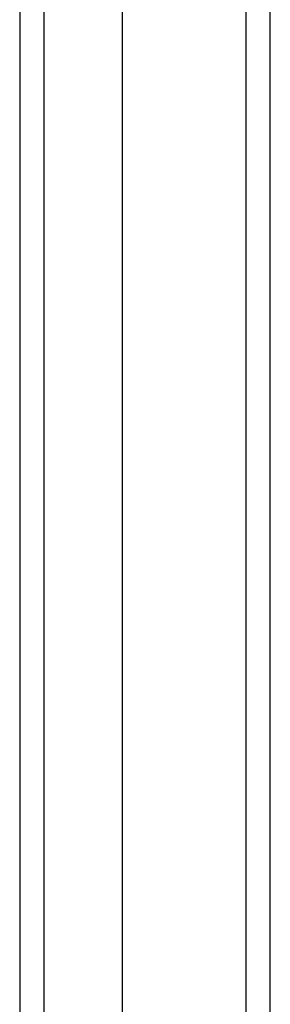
# Model space of a CAD drawing. Header units: inches. Extents: x 3 to 173, y 3 to 113.
# Tile 30 of 59: x 97.742 to 98.603, y 67.622 to 71.008. Entities that reach past the tile are written whole.
import ezdxf

# ---------------------------------------------------------------- set-up
doc = ezdxf.new("R2010")
doc.units = ezdxf.units.IN
doc.header["$LTSCALE"] = 10.4
doc.header["$MEASUREMENT"] = 0
doc.layers.add('Visible Edges(ANSI)', color=7, linetype='Continuous', lineweight=25)
doc.layers.add('Visible Tangent Edges(ANSI)', color=7, linetype='Continuous', lineweight=25)

msp = doc.modelspace()

# ---------------------------------------------------------------- linework, layer by layer
at = {"layer": 'Visible Edges(ANSI)'}
for p, q in [((98.60258, 44.43878), (98.60258, 74.0953)), ((97.74153, 73.28694), (97.74153, 45.24714)), ((98.09378, 73.28694), (98.09378, 45.24714))]:
    msp.add_line(p, q, dxfattribs=at)
at = {"layer": 'Visible Tangent Edges(ANSI)'}
for p, q in [((98.51907, 74.0953), (98.51907, 44.43878)), ((97.82504, 45.13281), (97.82504, 73.40126))]:
    msp.add_line(p, q, dxfattribs=at)

doc.saveas('drawing.dxf')
